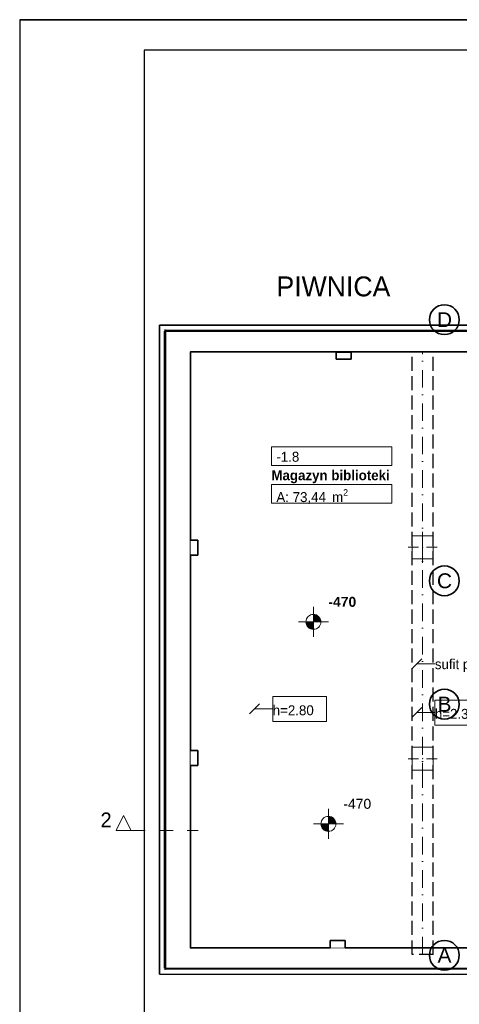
# Model space of a CAD drawing. Header units: millimetres. Extents: x -34676 to 172266, y 39940 to 476087.
# Tile 2 of 256: x -34676 to -25842, y 237774 to 257572. Entities that reach past the tile are written whole.
import ezdxf

# ---------------------------------------------------------------- set-up
doc = ezdxf.new("R2010")
doc.units = ezdxf.units.MM
doc.header["$MEASUREMENT"] = 0
for name, pattern in [('Krawędzie ukryte', [3.912222, 2.822222, -1.09]), ('Kropki i Kreski', [6.702778, 3.527778, -1.763889, 0, -1.411111]), ('Przerywana', [5.644444, 2.822222, -2.822222])]:
    doc.linetypes.add(name, pattern=pattern)
for name, color, linetype in [('#podkład', 252, 'Continuous'), ('- A - ocieplenie', 7, 'Continuous'), ('- strefy pomieszczeń', 7, 'Continuous'), ('_TABELA', 7, 'Continuous'), ('Konstrukcja - Belki', 7, 'Continuous'), ('Konstrukcja - Siatka mod', 7, 'Continuous'), ('Konstrukcja - Stropy', 7, 'Continuous'), ('Konstrukcja - Słupy', 7, 'Continuous'), ('Konstrukcja - Ściany nośne wew..P', 7, 'Continuous'), ('Konstrukcja - Ściany zewnętrzne', 7, 'Continuous'), ('Opisy - Etykiety', 7, 'Continuous'), ('Opisy - Tekst', 7, 'Continuous'), ('Wykończenie - Podłogi', 7, 'Continuous'), ('Wymiarowanie - Poziomy', 7, 'Continuous'), ('Znaczniki - Przekroje', 7, 'Continuous')]:
    doc.layers.add(name, color=color, linetype=linetype)
doc.styles.add('STYL_AUTOMATYCZNY_1', font='arial.ttf')
doc.styles.add('STYL_AUTOMATYCZNY_3', font='txt')
doc.styles.add('STYL_AUTOMATYCZNY_4', font='arial.ttf')
doc.styles.add('STYL_AUTOMATYCZNY_5', font='arial.ttf')
doc.styles.add('STYL_AUTOMATYCZNY_6', font='txt')
doc.styles.add('STYL_AUTOMATYCZNY_9', font='txt')

# ---------------------------------------------------------------- blocks, each defined once
blk = doc.blocks.new('SDFGHB')
at = {"layer": 'Wymiarowanie - Poziomy', "linetype": 'Continuous', "lineweight": 13}
for points in [[(16249, 465464), (16099, 465464), (16111, 465406), (16143, 465358), (16192, 465325), (16249, 465314)], [(16249, 465464), (16399, 465464), (16388, 465521), (16355, 465570), (16307, 465602), (16249, 465614)], [(16550, 461403), (16700, 461403), (16688, 461460), (16656, 461509), (16607, 461541), (16550, 461553)], [(16550, 461403), (16400, 461403), (16411, 461345), (16444, 461297), (16492, 461264), (16550, 461253)]]:
    blk.add_hatch(color=252, dxfattribs=at).paths.add_polyline_path(points)
at = {"layer": '- A - ocieplenie', "color": 252, "linetype": 'Continuous', "lineweight": 35, "ltscale": 100}
for p, q in [((13278, 471331), (13278, 471311)), ((13278, 471331), (13278, 471311)), ((13278, 458478), (13278, 458498)), ((13278, 458478), (13278, 458498))]:
    blk.add_line(p, q, dxfattribs=at)
at = {"layer": '- A - ocieplenie', "color": 252, "linetype": 'Continuous', "lineweight": 35, "ltscale": 100, "flags": 128}
for points in [[(13158, 471431), (13158, 471311)], [(19817, 471430), (13158, 471431)], [(13158, 471311), (13158, 458498)], [(13258, 471331), (13278, 471331)], [(13258, 471311), (13258, 458498)], [(13278, 458498), (13278, 471311)], [(13278, 471311), (19937, 471310)], [(13278, 458498), (13278, 471311)], [(13158, 458378), (13158, 458498)], [(13158, 458378), (19938, 458377)], [(13258, 458478), (13278, 458478)], [(19938, 458497), (13278, 458498)]]:
    blk.add_lwpolyline(points, dxfattribs=at)
at = {"layer": '- A - ocieplenie', "color": 252, "linetype": 'Continuous', "lineweight": 20, "ltscale": 100, "flags": 128}
for points in [[(19917, 471330), (13278, 471331)], [(13278, 471311), (19917, 471310)], [(19938, 458497), (13278, 458498)], [(13278, 458478), (19938, 458477)]]:
    blk.add_lwpolyline(points, dxfattribs=at)
at = {"layer": '- strefy pomieszczeń', "color": 252, "linetype": 'Continuous', "lineweight": 13, "ltscale": 100}
for p, q in [((15404, 468981), (17823, 468981)), ((15404, 468605), (15404, 468981)), ((17823, 468981), (17823, 468605)), ((17823, 468605), (15404, 468605)), ((15404, 468228), (17823, 468228)), ((15404, 467852), (15404, 468228)), ((17823, 468228), (17823, 467852)), ((17823, 467852), (15404, 467852))]:
    blk.add_line(p, q, dxfattribs=at)
at = {"layer": 'Konstrukcja - Belki', "color": 252, "linetype": 'Krawędzie ukryte', "lineweight": 25, "ltscale": 100}
for p, q in [((18233, 458777), (18233, 470890)), ((18653, 470890), (18233, 470890)), ((18653, 458777), (18653, 470890)), ((18653, 458777), (18233, 458777))]:
    blk.add_line(p, q, dxfattribs=at)
at = {"layer": 'Konstrukcja - Belki', "color": 252, "linetype": 'Kropki i Kreski', "lineweight": 13, "ltscale": 100}
blk.add_line((18443, 458777), (18443, 470890), dxfattribs=at)
at = {"layer": 'Konstrukcja - Siatka mod', "color": 252, "linetype": 'Continuous', "lineweight": 35, "ltscale": 100}
for centre in [(18880, 471540), (18880, 466290), (18880, 463810), (18880, 458760)]:
    blk.add_circle(centre, 300, dxfattribs=at)
at = {"layer": 'Konstrukcja - Stropy', "color": 252, "linetype": 'Continuous', "lineweight": 13, "ltscale": 100, "flags": 128}
blk.add_lwpolyline([(20508, 471310), (13278, 471310), (13278, 458486), (20086, 458493), (20086, 458492), (21937, 458486), (21937, 463025), (20508, 463015)], close=True, dxfattribs=at)
blk.add_lwpolyline([(20508, 471310), (13278, 471310), (13278, 458486), (20086, 458493), (20086, 458492), (21937, 458486), (21937, 463025), (20508, 463015)], close=True, dxfattribs=at)
at = {"layer": 'Konstrukcja - Słupy', "color": 252, "linetype": 'Continuous', "lineweight": 13, "ltscale": 100}
for p, q in [((18443, 467043), (18443, 467273)), ((18363, 466963), (18153, 466963)), ((18443, 466883), (18443, 466653)), ((18523, 466963), (18733, 466963)), ((18443, 462793), (18443, 463023)), ((18363, 462713), (18153, 462713)), ((18523, 462713), (18733, 462713)), ((18443, 462633), (18443, 462403))]:
    blk.add_line(p, q, dxfattribs=at)
at = {"layer": 'Konstrukcja - Słupy', "color": 252, "linetype": 'Continuous', "lineweight": 13, "ltscale": 100, "flags": 128}
for points in [[(18233, 466733), (18653, 466733), (18653, 467193), (18233, 467193)], [(18233, 462483), (18653, 462483), (18653, 462943), (18233, 462943)]]:
    blk.add_lwpolyline(points, close=True, dxfattribs=at)
at = {"layer": 'Konstrukcja - Słupy', "color": 252, "linetype": 'Continuous', "lineweight": 13, "ltscale": 100}
for p in [(18443, 466963), (18443, 462713)]:
    blk.add_point(p, dxfattribs=at)
at = {"layer": 'Konstrukcja - Ściany nośne wew..P', "color": 252, "linetype": 'Continuous', "lineweight": 35, "ltscale": 100, "flags": 128}
for points in [[(17008, 470890), (16708, 470890)], [(16708, 470890), (16708, 470745)], [(17008, 470745), (17008, 470890)], [(16708, 470745), (17008, 470745)], [(13923, 467106), (13778, 467106)], [(13923, 466806), (13923, 467106)], [(13778, 466806), (13923, 466806)], [(13923, 462876), (13778, 462876)], [(13923, 462576), (13923, 462876)], [(13778, 462576), (13923, 462576)], [(16588, 459055), (16588, 458910)], [(16888, 459055), (16588, 459055)], [(16888, 458910), (16888, 459055)]]:
    blk.add_lwpolyline(points, dxfattribs=at)
at = {"layer": 'Konstrukcja - Ściany zewnętrzne', "color": 252, "linetype": 'Continuous', "lineweight": 35, "ltscale": 100, "flags": 128}
for points in [[(13278, 471311), (13778, 471311)], [(13278, 471311), (13278, 458490)], [(19908, 471311), (13778, 471311)], [(13778, 470891), (19908, 470891)], [(13778, 467106), (13778, 470891)], [(13778, 462876), (13778, 466806)], [(13778, 458910), (13778, 462576)], [(16588, 458910), (13778, 458910)], [(19908, 458910), (16888, 458910)], [(13278, 458490), (13778, 458490)], [(13778, 458490), (19908, 458490)]]:
    blk.add_lwpolyline(points, dxfattribs=at)
at = {"layer": 'Opisy - Etykiety', "color": 252, "linetype": 'Continuous', "lineweight": 13, "ltscale": 100}
for p, q in [((18424, 464720), (18224, 464520)), ((18324, 464620), (18688, 464620)), ((16512, 463966), (15430, 463966)), ((15430, 463966), (15430, 463460)), ((16512, 463460), (16512, 463966)), ((19770, 463893), (18688, 463893)), ((18688, 463893), (18688, 463387)), ((15166, 463813), (14966, 463613)), ((15066, 463713), (15430, 463713)), ((18424, 463740), (18224, 463540)), ((15430, 463460), (16512, 463460)), ((18324, 463640), (18688, 463640)), ((18688, 463387), (19770, 463387))]:
    blk.add_line(p, q, dxfattribs=at)
at = {"layer": 'Wykończenie - Podłogi', "color": 252, "linetype": 'Continuous', "lineweight": 13, "ltscale": 100, "flags": 128}
blk.add_lwpolyline([(13773, 470896), (13773, 458902), (20462, 458909), (21973, 458904), (21973, 461513), (19913, 461518), (19913, 470896)], close=True, dxfattribs=at)
at = {"layer": 'Wymiarowanie - Poziomy', "color": 252, "linetype": 'Continuous', "lineweight": 13, "ltscale": 100}
for p, q in [((16249, 465164), (16249, 465764)), ((15949, 465464), (16549, 465464)), ((16550, 461103), (16550, 461703)), ((16250, 461403), (16850, 461403))]:
    blk.add_line(p, q, dxfattribs=at)
for centre in [(16249, 465464), (16550, 461403)]:
    blk.add_circle(centre, 150, dxfattribs=at)
at = {"layer": 'Znaczniki - Przekroje', "color": 252, "linetype": 'Przerywana', "lineweight": 13, "ltscale": 100}
blk.add_line((12583, 461271), (13933, 461271), dxfattribs=at)
at = {"layer": 'Znaczniki - Przekroje', "color": 252, "linetype": 'Continuous', "lineweight": 13, "ltscale": 100, "flags": 128}
blk.add_lwpolyline([(12283, 461271), (12583, 461271), (12433, 461571)], close=True, dxfattribs=at)
at = {"layer": '- strefy pomieszczeń', "color": 252, "linetype": 'Continuous', "lineweight": 13, "char_height": 200, "attachment_point": 1}
for s, insert, style in [('\\A1;{\\pql;\\pt0,500;\\fGeneva CE|b0|i0|c0|p0;\\W1.000000;-1.8\\fGeneva CE|b0|i0|c0|p0;\\W1.000000;\\A1{\\H.66x;\\S^  ;}\\fGeneva CE|b0|i0|c0|p0;\\W1.000000;\\fGeneva CE|b0|i0|c0|p0;\\W1.000000;\\A1{\\H.66x;\\S^  ;}}', (15504, 468884), 'STYL_AUTOMATYCZNY_6'), ('\\A1;{\\pql;\\pt0,500;\\fGeneva CE|b1|i0|c0|p0;\\W1.000000;Magazyn biblioteki\\fGeneva CE|b1|i0|c0|p0;\\W1.000000;\\A1{\\H.66x;\\S^  ;}\\fGeneva CE|b1|i0|c0|p0;\\W1.000000;\\fGeneva CE|b1|i0|c0|p0;\\W1.000000;\\A1{\\H.66x;\\S^  ;}}', (15404, 468512), 'STYL_AUTOMATYCZNY_9'), ('\\A1;{\\pql;\\pt0,500;\\fGeneva CE|b0|i0|c0|p0;\\W1.000000;A: 73,44\\fGeneva CE|b0|i0|c0|p0;\\W1.000000;\\A1{\\H.66x;\\S^  ;}\\fGeneva CE|b0|i0|c0|p0;\\W1.000000; m\\fGeneva CE|b0|i0|c0|p0;\\W1.000000;\\A1{\\H.66x;\\S2^  ;}}', (15504, 468131), 'STYL_AUTOMATYCZNY_6')]:
    blk.add_mtext(s, dxfattribs=dict(at, insert=insert, style=style))
at = {"layer": 'Konstrukcja - Siatka mod', "color": 252, "linetype": 'Continuous', "lineweight": 13, "char_height": 300, "attachment_point": 1, "style": 'STYL_AUTOMATYCZNY_1'}
for s, insert in [('\\A1;{\\pql;\\pt0;\\fArial|b0|i0|c238|p0;\\W1.000000;D}', (18731, 471690)), ('\\A1;{\\pql;\\pt0;\\fArial|b0|i0|c238|p0;\\W1.000000;C}', (18731, 466440)), ('\\A1;{\\pql;\\pt0;\\fArial|b0|i0|c238|p0;\\W1.000000;B}', (18743, 463960)), ('\\A1;{\\pql;\\pt0;\\fArial|b0|i0|c238|p0;\\W1.000000;A}', (18743, 458910))]:
    blk.add_mtext(s, dxfattribs=dict(at, insert=insert))
at = {"layer": 'Opisy - Etykiety', "color": 252, "linetype": 'Continuous', "lineweight": 20, "insert": (18688, 464583), "char_height": 200, "attachment_point": 4, "style": 'STYL_AUTOMATYCZNY_6'}
blk.add_mtext('\\A1;{\\pql;\\fGeneva CE|b0|i0|c0|p0;\\W1.000000;sufit podw.}', dxfattribs=at)
at = {"layer": 'Opisy - Etykiety', "color": 252, "linetype": 'Continuous', "lineweight": 13, "char_height": 200.01, "attachment_point": 4, "style": 'STYL_AUTOMATYCZNY_5'}
for s, insert in [('\\A1;{\\pql;\\fGeneva|b0|i0|c0|p0;\\W1.000000;h=\\fGeneva CE|b0|i0|c0|p0;\\H0.999967x;\\W1.000000;2.80}', (15430, 463685)), ('\\A1;{\\pql;\\fGeneva|b0|i0|c0|p0;\\W1.000000;h=\\fGeneva CE|b0|i0|c0|p0;\\H0.999967x;\\W1.000000;2.36}', (18688, 463613))]:
    blk.add_mtext(s, dxfattribs=dict(at, insert=insert))
at = {"layer": 'Opisy - Tekst', "color": 252, "linetype": 'Continuous', "lineweight": 13, "insert": (15506, 472409), "char_height": 400, "attachment_point": 1, "style": 'STYL_AUTOMATYCZNY_6'}
blk.add_mtext('\\pxql;\\A1;PIWNICA', dxfattribs=at)
at = {"layer": 'Wymiarowanie - Poziomy', "color": 252, "linetype": 'Continuous', "lineweight": 13, "char_height": 200, "width": 548.97, "attachment_point": 7}
for s, insert, style in [('\\A1;{\\pql;\\fArial|b1|i0|c238|p0;\\W1.000000;-470}', (16549, 465764), 'STYL_AUTOMATYCZNY_3'), ('\\A1;{\\pql;\\fArial|b0|i0|c238|p0;\\W1.000000;-470}', (16850, 461703), 'STYL_AUTOMATYCZNY_4')]:
    blk.add_mtext(s, dxfattribs=dict(at, insert=insert, style=style))
at = {"layer": 'Znaczniki - Przekroje', "color": 252, "linetype": 'Continuous', "lineweight": 13, "insert": (12193, 461331), "char_height": 300, "attachment_point": 9, "style": 'STYL_AUTOMATYCZNY_6'}
blk.add_mtext('\\A1;{\\pqr;\\pt0;\\fGeneva CE|b0|i0|c0|p0;\\W1.000000;2}', dxfattribs=at)

msp = doc.modelspace()

# ---------------------------------------------------------------- linework, layer by layer
at = {"layer": '_TABELA', "color": 7}
msp.add_lwpolyline([(-34676, 257572), (7324, 257572), (-34676, 257572), (-34676, 227872), (7324, 227872), (7324, 257572)], dxfattribs=at)
msp.add_lwpolyline([(6724, 256962), (-32176, 256962), (-32176, 228482), (6724, 228482)], close=True, dxfattribs=at)

# ---------------------------------------------------------------- block references
at = {"layer": '#podkład'}
msp.add_blockref('SDFGHB', (-45022, -220000), dxfattribs=at)

doc.saveas('drawing.dxf')
